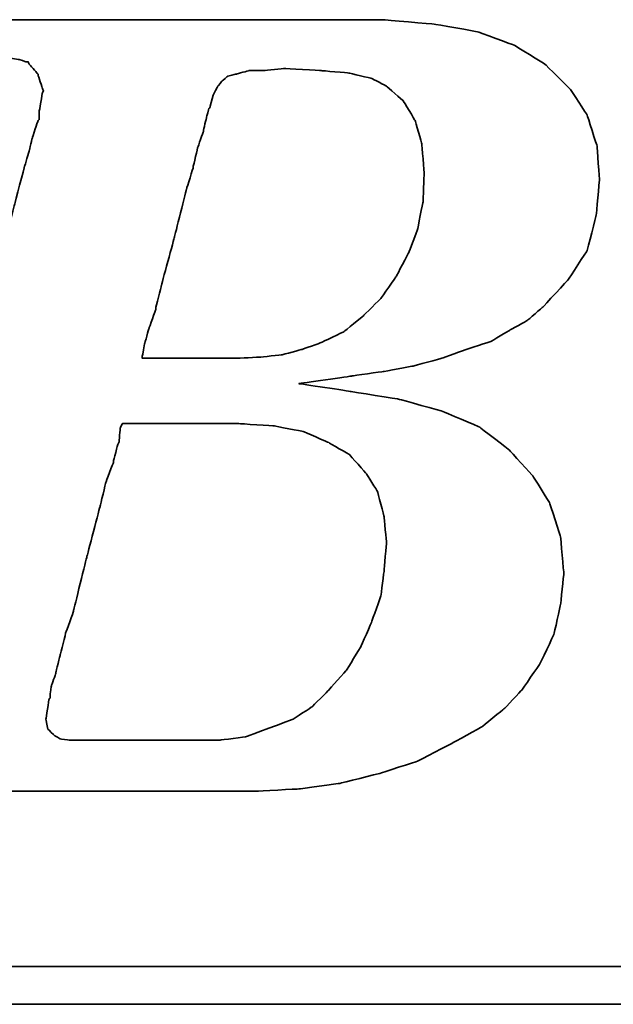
# Model space of a CAD drawing. Header units: inches. Extents: x 22 to 494, y 15 to 311.
# Tile 30 of 48: x 342.38 to 346.02, y 201.56 to 207.59. Entities that reach past the tile are written whole.
import ezdxf

# ---------------------------------------------------------------- set-up
doc = ezdxf.new("R2010")
doc.units = ezdxf.units.IN
doc.header["$LTSCALE"] = 0.4
doc.layers.add('DIM', color=4, linetype='Continuous')
doc.layers.add('layer 1', color=7, linetype='Continuous')

# ---------------------------------------------------------------- blocks, each defined once
blk = doc.blocks.new('TBI MOTION logo(完整正式版)')
at = {"layer": 'layer 1', "color": 22, "lineweight": 35}
for points, knots in [([(-64.65375, -6.86375), (-64.65375, -6.86375), (-64.84375, -7.29625), (-64.84375, -7.29625), (-64.84375, -7.29625), (-64.84375, -7.29625), (-64.86875, -7.34375), (-64.86875, -7.34375), (-64.86875, -7.34375), (-64.86875, -7.34375), (-64.86875, -7.36875), (-64.86875, -7.36875), (-64.86875, -7.36875), (-64.86875, -7.36875), (-65.15375, -7.65375), (-65.15375, -7.65375), (-65.15375, -7.65375), (-65.15375, -7.65375), (-65.17875, -7.65375), (-65.17875, -7.65375), (-65.17875, -7.65375), (-65.17875, -7.65375), (-65.20375, -7.67875), (-65.20375, -7.67875), (-65.20375, -7.67875), (-65.20375, -7.67875), (-65.58875, -7.87125), (-65.58875, -7.87125), (-65.58875, -7.87125), (-65.58875, -7.87125), (-65.63375, -7.87125), (-65.63375, -7.87125), (-65.63375, -7.87125), (-65.63375, -7.87125), (-65.65875, -7.89375), (-65.65875, -7.89375), (-65.65875, -7.89375), (-65.65875, -7.89375), (-66.09375, -7.94375), (-66.09375, -7.94375), (-66.09375, -7.94375), (-66.09375, -7.94375), (-66.11375, -7.94375), (-66.11375, -7.94375), (-66.11375, -7.94375), (-66.11375, -7.94375), (-66.16375, -7.94375), (-66.16375, -7.94375), (-66.16375, -7.94375), (-66.16375, -7.94375), (-66.30875, -7.94375), (-66.30875, -7.94375), (-66.30875, -7.94375), (-66.30875, -7.94375), (-66.69375, -7.94375), (-66.69375, -7.94375), (-66.69375, -7.94375), (-66.69375, -7.94375), (-67.07375, -7.94375), (-67.07375, -7.94375), (-67.07375, -7.94375), (-67.07375, -7.94375), (-67.12375, -7.94375), (-67.12375, -7.94375), (-67.12375, -7.94375), (-67.12375, -7.94375), (-67.12375, -7.96625), (-67.12375, -7.96625), (-67.12375, -7.96625), (-67.12375, -7.96625), (-67.14875, -7.99125), (-67.14875, -7.99125), (-67.14875, -7.99125), (-67.14875, -7.99125), (-67.24375, -8.34875), (-67.24375, -8.34875), (-67.24375, -8.34875), (-67.24375, -8.34875), (-67.31375, -8.68625), (-67.31375, -8.68625), (-67.31375, -8.68625), (-67.31375, -8.68625), (-67.26875, -8.68625), (-67.26875, -8.68625), (-67.26875, -8.68625), (-67.26875, -8.68625), (-67.07375, -8.68625), (-67.07375, -8.68625), (-67.07375, -8.68625), (-67.07375, -8.68625), (-66.54875, -8.68625), (-66.54875, -8.68625), (-66.54875, -8.68625), (-66.54875, -8.68625), (-65.82625, -8.68625), (-65.82625, -8.68625), (-65.82625, -8.68625), (-65.82625, -8.68625), (-65.01375, -8.68625), (-65.01375, -8.68625), (-65.01375, -8.68625), (-65.01375, -8.68625), (-64.05375, -8.68625), (-64.05375, -8.68625), (-64.05375, -8.68625), (-64.05375, -8.68625), (-62.08375, -8.68625), (-62.08375, -8.68625), (-62.08375, -8.68625), (-62.08375, -8.68625), (-60.06875, -8.68625), (-60.06875, -8.68625), (-60.06875, -8.68625), (-60.06875, -8.68625), (-59.10875, -8.68625), (-59.10875, -8.68625), (-59.10875, -8.68625), (-59.10875, -8.68625), (-58.29375, -8.68625), (-58.29375, -8.68625), (-58.29375, -8.68625), (-58.29375, -8.68625), (-57.57375, -8.68625), (-57.57375, -8.68625), (-57.57375, -8.68625), (-57.57375, -8.68625), (-57.04875, -8.68625), (-57.04875, -8.68625), (-57.04875, -8.68625), (-57.04875, -8.68625), (-56.85375, -8.68625), (-56.85375, -8.68625), (-56.85375, -8.68625), (-56.85375, -8.68625), (-56.70875, -8.68625), (-56.70875, -8.68625), (-56.70875, -8.68625), (-56.70875, -8.68625), (-56.61375, -8.68625), (-56.61375, -8.68625), (-56.61375, -8.68625), (-56.61375, -8.68625), (-56.56875, -8.68625), (-56.56875, -8.68625), (-56.56875, -8.68625), (-56.56875, -8.68625), (-55.65375, -8.63875), (-55.65375, -8.63875), (-55.65375, -8.63875), (-55.65375, -8.63875), (-54.76875, -8.51875), (-54.76875, -8.51875), (-54.76875, -8.51875), (-54.76875, -8.51875), (-53.90375, -8.30375), (-53.90375, -8.30375), (-53.90375, -8.30375), (-53.90375, -8.30375), (-53.08875, -8.03875), (-53.08875, -8.03875), (-53.08875, -8.03875), (-53.08875, -8.03875), (-52.34375, -7.65375), (-52.34375, -7.65375), (-52.34375, -7.65375), (-52.34375, -7.65375), (-51.69875, -7.29625), (-51.69875, -7.29625), (-51.69875, -7.29625), (-51.69875, -7.29625), (-51.21875, -6.91125), (-51.21875, -6.91125), (-51.21875, -6.91125), (-51.21875, -6.91125), (-50.83375, -6.50375), (-50.83375, -6.50375), (-50.83375, -6.50375), (-50.83375, -6.50375), (-50.44875, -5.94875), (-50.44875, -5.94875), (-50.44875, -5.94875), (-50.44875, -5.94875), (-50.13875, -5.30375), (-50.13875, -5.30375), (-50.13875, -5.30375), (-50.13875, -5.30375), (-49.99375, -4.65375), (-49.99375, -4.65375), (-49.99375, -4.65375), (-49.99375, -4.65375), (-49.92375, -3.98375), (-49.92375, -3.98375), (-49.92375, -3.98375), (-49.92375, -3.98375), (-49.99375, -3.19374), (-49.99375, -3.19374), (-49.99375, -3.19374), (-49.99375, -3.19374), (-50.23374, -2.44874), (-50.23374, -2.44874), (-50.23374, -2.44874), (-50.23374, -2.44874), (-50.59375, -1.87374), (-50.59375, -1.87374), (-50.59375, -1.87374), (-50.59375, -1.87374), (-51.09875, -1.31874), (-51.09875, -1.31874), (-51.09875, -1.31874), (-51.09875, -1.31874), (-51.74375, -0.81875), (-51.74375, -0.81875), (-51.74375, -0.81875), (-51.74375, -0.81875), (-52.53875, -0.48125), (-52.53875, -0.48125), (-52.53875, -0.48125), (-52.53875, -0.48125), (-53.47375, -0.21875), (-53.47375, -0.21875), (-53.47375, -0.21875), (-53.47375, -0.21875), (-54.52875, -0.04874), (-54.52875, -0.04874), (-54.52875, -0.04874), (-54.52875, -0.04874), (-55.65375, 0.12125), (-55.65375, 0.12125), (-55.65375, 0.12125), (-55.65375, 0.12125), (-54.50375, 0.28624), (-54.50375, 0.28624), (-54.50375, 0.28624), (-54.50375, 0.28624), (-53.83375, 0.38124), (-53.83375, 0.38124), (-53.83375, 0.38124), (-53.83375, 0.38124), (-53.18375, 0.50125), (-53.18375, 0.50125), (-53.18375, 0.50125), (-53.18375, 0.50125), (-52.55875, 0.66874), (-52.55875, 0.66874), (-52.55875, 0.66874), (-52.55875, 0.66874), (-52.03375, 0.86124), (-52.03375, 0.86124), (-52.03375, 0.86124), (-52.03375, 0.86124), (-51.50374, 1.03124), (-51.50374, 1.03124), (-51.50374, 1.03124), (-51.50374, 1.03124), (-51.09875, 1.27125), (-51.09875, 1.27125), (-51.09875, 1.27125), (-51.09875, 1.27125), (-50.71375, 1.48624), (-50.71375, 1.48624), (-50.71375, 1.48624), (-50.71375, 1.48624), (-50.37625, 1.77625), (-50.37625, 1.77625), (-50.37625, 1.77625), (-50.37625, 1.77625), (-49.82375, 2.37625), (-49.82375, 2.37625), (-49.82375, 2.37625), (-49.82375, 2.37625), (-49.41875, 2.99625), (-49.41875, 2.99625), (-49.41875, 2.99625), (-49.41875, 2.99625), (-49.22375, 3.76625), (-49.22375, 3.76625), (-49.22375, 3.76625), (-49.22375, 3.76625), (-49.15375, 4.50874), (-49.15375, 4.50874), (-49.15375, 4.50874), (-49.15375, 4.50874), (-49.20375, 5.25125), (-49.20375, 5.25125), (-49.20375, 5.25125), (-49.20375, 5.25125), (-49.41875, 5.92625), (-49.41875, 5.92625), (-49.41875, 5.92625), (-49.41875, 5.92625), (-49.77875, 6.47625), (-49.77875, 6.47625), (-49.77875, 6.47625), (-49.77875, 6.47625), (-50.33125, 7.02624), (-50.33125, 7.02624), (-50.33125, 7.02624), (-50.33125, 7.02624), (-51.00125, 7.43625), (-51.00125, 7.43625), (-51.00125, 7.43625), (-51.00125, 7.43625), (-51.79375, 7.72625), (-51.79375, 7.72625), (-51.79375, 7.72625), (-51.79375, 7.72625), (-52.72875, 7.89124), (-52.72875, 7.89124), (-52.72875, 7.89124), (-52.72875, 7.89124), (-53.83375, 7.98625), (-53.83375, 7.98625), (-53.83375, 7.98625), (-53.83375, 7.98625), (-53.92875, 7.98625), (-53.92875, 7.98625), (-53.92875, 7.98625), (-53.92875, 7.98625), (-54.26375, 7.98625), (-54.26375, 7.98625), (-54.26375, 7.98625), (-54.26375, 7.98625), (-54.74375, 7.98625), (-54.74375, 7.98625), (-54.74375, 7.98625), (-54.74375, 7.98625), (-55.36875, 7.98625), (-55.36875, 7.98625), (-55.36875, 7.98625), (-55.36875, 7.98625), (-56.13375, 7.98625), (-56.13375, 7.98625), (-56.13375, 7.98625), (-56.13375, 7.98625), (-56.94875, 7.98625), (-56.94875, 7.98625), (-56.94875, 7.98625), (-56.94875, 7.98625), (-58.77625, 7.98625), (-58.77625, 7.98625), (-58.77625, 7.98625), (-58.77625, 7.98625), (-60.59875, 7.98625), (-60.59875, 7.98625), (-60.59875, 7.98625), (-60.59875, 7.98625), (-61.41375, 7.98625), (-61.41375, 7.98625), (-61.41375, 7.98625), (-61.41375, 7.98625), (-62.17875, 7.98625), (-62.17875, 7.98625), (-62.17875, 7.98625), (-62.17875, 7.98625), (-62.80375, 7.98625), (-62.80375, 7.98625), (-62.80375, 7.98625), (-62.80375, 7.98625), (-63.30625, 7.98625), (-63.30625, 7.98625), (-63.30625, 7.98625), (-63.30625, 7.98625), (-63.57375, 7.98625), (-63.57375, 7.98625), (-63.57375, 7.98625), (-63.57375, 7.98625), (-63.57375, 7.96375), (-63.57375, 7.96375), (-63.57375, 7.96375), (-63.57375, 7.96375), (-63.59875, 7.94125), (-63.59875, 7.94125), (-63.59875, 7.94125), (-63.59875, 7.94125), (-63.69375, 7.55625), (-63.69375, 7.55625), (-63.69375, 7.55625), (-63.69375, 7.55625), (-63.76375, 7.24624), (-63.76375, 7.24624), (-63.76375, 7.24624), (-63.76375, 7.24624), (-63.23875, 7.24624), (-63.23875, 7.24624), (-63.23875, 7.24624), (-63.23875, 7.24624), (-62.75875, 7.24624), (-62.75875, 7.24624), (-62.75875, 7.24624), (-62.75875, 7.24624), (-62.61125, 7.24624), (-62.61125, 7.24624), (-62.61125, 7.24624), (-62.61125, 7.24624), (-62.56625, 7.24624), (-62.56625, 7.24624), (-62.56625, 7.24624), (-62.56625, 7.24624), (-62.22875, 7.24624), (-62.22875, 7.24624), (-62.22875, 7.24624), (-62.22875, 7.24624), (-62.20375, 7.24624), (-62.20375, 7.24624), (-62.20375, 7.24624), (-62.20375, 7.24624), (-62.17875, 7.21875), (-62.17875, 7.21875), (-62.17875, 7.21875), (-62.17875, 7.21875), (-61.96375, 7.17125), (-61.96375, 7.17125), (-61.96375, 7.17125), (-61.96375, 7.17125), (-61.72375, 7.12624), (-61.72375, 7.12624), (-61.72375, 7.12624), (-61.72375, 7.12624), (-61.70375, 7.12624), (-61.70375, 7.12624), (-61.70375, 7.12624), (-61.70375, 7.12624), (-61.55875, 7.07624), (-61.55875, 7.07624), (-61.55875, 7.07624), (-61.55875, 7.07624), (-61.50875, 7.07624), (-61.50875, 7.07624), (-61.50875, 7.07624), (-61.50875, 7.07624), (-61.48375, 7.02624), (-61.48375, 7.02624), (-61.48375, 7.02624), (-61.48375, 7.02624), (-61.31875, 6.83375), (-61.31875, 6.83375), (-61.31875, 6.83375), (-61.31875, 6.83375), (-61.29375, 6.81125), (-61.29375, 6.81125), (-61.29375, 6.81125), (-61.29375, 6.81125), (-61.29375, 6.78625), (-61.29375, 6.78625), (-61.29375, 6.78625), (-61.29375, 6.78625), (-61.19875, 6.50124), (-61.19875, 6.50124), (-61.19875, 6.50124), (-61.19875, 6.50124), (-61.17375, 6.45124), (-61.17375, 6.45124), (-61.17375, 6.45124), (-61.17375, 6.45124), (-61.19875, 6.40625), (-61.19875, 6.40625), (-61.19875, 6.40625), (-61.19875, 6.40625), (-61.26875, 5.99624), (-61.26875, 5.99624), (-61.26875, 5.99624), (-61.26875, 5.99624), (-61.26875, 5.85125), (-61.26875, 5.85125), (-61.26875, 5.85125), (-61.26875, 5.85125), (-61.26875, 5.82625), (-61.26875, 5.82625), (-61.26875, 5.82625), (-61.26875, 5.82625), (-61.29375, 5.80625), (-61.29375, 5.80625), (-61.29375, 5.80625), (-61.29375, 5.80625), (-61.34125, 5.66125), (-61.34125, 5.66125), (-61.34125, 5.66125), (-61.34125, 5.66125), (-61.41375, 5.44625), (-61.41375, 5.44625), (-61.41375, 5.44625), (-61.41375, 5.44625), (-61.48375, 5.15625), (-61.48375, 5.15625), (-61.48375, 5.15625), (-61.48375, 5.15625), (-61.58375, 4.82124), (-61.58375, 4.82124), (-61.58375, 4.82124), (-61.58375, 4.82124), (-61.79875, 4.00375), (-61.79875, 4.00375), (-61.79875, 4.00375), (-61.79875, 4.00375), (-62.05875, 2.99625), (-62.05875, 2.99625), (-62.05875, 2.99625), (-62.05875, 2.99625), (-62.34875, 1.91625), (-62.34875, 1.91625), (-62.34875, 1.91625), (-62.34875, 1.91625), (-62.97375, -0.41124), (-62.97375, -0.41124), (-62.97375, -0.41124), (-62.97375, -0.41124), (-63.59875, -2.75875), (-63.59875, -2.75875), (-63.59875, -2.75875), (-63.59875, -2.75875), (-63.88375, -3.86374), (-63.88375, -3.86374), (-63.88375, -3.86374), (-63.88375, -3.86374), (-64.14875, -4.82374), (-64.14875, -4.82374), (-64.14875, -4.82374), (-64.14875, -4.82374), (-64.36375, -5.64125), (-64.36375, -5.64125), (-64.36375, -5.64125), (-64.36375, -5.64125), (-64.43625, -5.97625), (-64.43625, -5.97625), (-64.43625, -5.97625), (-64.43625, -5.97625), (-64.50875, -6.28625), (-64.50875, -6.28625), (-64.50875, -6.28625), (-64.50875, -6.28625), (-64.50875, -6.30875), (-64.50875, -6.30875), (-64.50875, -6.30875), (-64.50875, -6.30875), (-64.57875, -6.50375), (-64.57875, -6.50375), (-64.57875, -6.50375), (-64.57875, -6.50375), (-64.62875, -6.69625), (-64.62875, -6.69625), (-64.62875, -6.69625), (-64.62875, -6.69625), (-64.62875, -6.76875), (-64.62875, -6.76875), (-64.62875, -6.76875), (-64.62875, -6.76875), (-64.62875, -6.81375), (-64.62875, -6.81375), (-64.62875, -6.81375), (-64.62875, -6.81375), (-64.62875, -6.83875), (-64.62875, -6.83875), (-64.62875, -6.83875), (-64.62875, -6.83875), (-64.65375, -6.86375), (-64.65375, -6.86375)], [0, 0, 0, 0, 0.00719424, 0.00719424, 0.00719424, 0.00719425, 0.01438849, 0.01438849, 0.01438849, 0.0143885, 0.02158273, 0.02158273, 0.02158273, 0.02158274, 0.02877698, 0.02877698, 0.02877698, 0.02877699, 0.03597122, 0.03597122, 0.03597122, 0.03597123, 0.04316547, 0.04316547, 0.04316547, 0.04316548, 0.05035971, 0.05035971, 0.05035971, 0.05035972, 0.05755396, 0.05755396, 0.05755396, 0.05755397, 0.0647482, 0.0647482, 0.0647482, 0.06474821, 0.07194245, 0.07194245, 0.07194245, 0.07194246, 0.07913669, 0.07913669, 0.07913669, 0.0791367, 0.08633094, 0.08633094, 0.08633094, 0.08633095, 0.09352518, 0.09352518, 0.09352518, 0.09352519, 0.10071942, 0.10071942, 0.10071942, 0.10071943, 0.10791367, 0.10791367, 0.10791367, 0.10791368, 0.11510791, 0.11510791, 0.11510791, 0.11510792, 0.12230216, 0.12230216, 0.12230216, 0.12230217, 0.1294964, 0.1294964, 0.1294964, 0.12949641, 0.13669065, 0.13669065, 0.13669065, 0.13669066, 0.14388489, 0.14388489, 0.14388489, 0.1438849, 0.15107914, 0.15107914, 0.15107914, 0.15107915, 0.15827338, 0.15827338, 0.15827338, 0.15827339, 0.16546763, 0.16546763, 0.16546763, 0.16546764, 0.17266187, 0.17266187, 0.17266187, 0.17266188, 0.17985612, 0.17985612, 0.17985612, 0.17985613, 0.18705036, 0.18705036, 0.18705036, 0.18705037, 0.1942446, 0.1942446, 0.1942446, 0.19424461, 0.20143885, 0.20143885, 0.20143885, 0.20143886, 0.20863309, 0.20863309, 0.20863309, 0.2086331, 0.21582734, 0.21582734, 0.21582734, 0.21582735, 0.22302158, 0.22302158, 0.22302158, 0.22302159, 0.23021583, 0.23021583, 0.23021583, 0.23021584, 0.23741007, 0.23741007, 0.23741007, 0.23741008, 0.24460432, 0.24460432, 0.24460432, 0.24460433, 0.25179856, 0.25179856, 0.25179856, 0.25179857, 0.25899281, 0.25899281, 0.25899281, 0.25899282, 0.26618705, 0.26618705, 0.26618705, 0.26618706, 0.27338129, 0.27338129, 0.27338129, 0.2733813, 0.28057554, 0.28057554, 0.28057554, 0.28057555, 0.28776978, 0.28776978, 0.28776978, 0.28776979, 0.29496403, 0.29496403, 0.29496403, 0.29496404, 0.30215827, 0.30215827, 0.30215827, 0.30215828, 0.30935252, 0.30935252, 0.30935252, 0.30935253, 0.31654676, 0.31654676, 0.31654676, 0.31654677, 0.32374101, 0.32374101, 0.32374101, 0.32374102, 0.33093525, 0.33093525, 0.33093525, 0.33093526, 0.3381295, 0.3381295, 0.3381295, 0.33812951, 0.34532374, 0.34532374, 0.34532374, 0.34532375, 0.35251799, 0.35251799, 0.35251799, 0.352518, 0.35971223, 0.35971223, 0.35971223, 0.35971224, 0.36690647, 0.36690647, 0.36690647, 0.36690648, 0.37410072, 0.37410072, 0.37410072, 0.37410073, 0.38129496, 0.38129496, 0.38129496, 0.38129497, 0.38848921, 0.38848921, 0.38848921, 0.38848922, 0.39568345, 0.39568345, 0.39568345, 0.39568346, 0.4028777, 0.4028777, 0.4028777, 0.40287771, 0.41007194, 0.41007194, 0.41007194, 0.41007195, 0.41726619, 0.41726619, 0.41726619, 0.4172662, 0.42446043, 0.42446043, 0.42446043, 0.42446044, 0.43165468, 0.43165468, 0.43165468, 0.43165469, 0.43884892, 0.43884892, 0.43884892, 0.43884893, 0.44604317, 0.44604317, 0.44604317, 0.44604318, 0.45323741, 0.45323741, 0.45323741, 0.45323742, 0.46043165, 0.46043165, 0.46043165, 0.46043166, 0.4676259, 0.4676259, 0.4676259, 0.46762591, 0.47482014, 0.47482014, 0.47482014, 0.47482015, 0.48201439, 0.48201439, 0.48201439, 0.4820144, 0.48920863, 0.48920863, 0.48920863, 0.48920864, 0.49640288, 0.49640288, 0.49640288, 0.49640289, 0.50359712, 0.50359712, 0.50359712, 0.50359713, 0.51079137, 0.51079137, 0.51079137, 0.51079138, 0.51798561, 0.51798561, 0.51798561, 0.51798562, 0.52517986, 0.52517986, 0.52517986, 0.52517987, 0.5323741, 0.5323741, 0.5323741, 0.53237411, 0.53956835, 0.53956835, 0.53956835, 0.53956836, 0.54676259, 0.54676259, 0.54676259, 0.5467626, 0.55395683, 0.55395683, 0.55395683, 0.55395684, 0.56115108, 0.56115108, 0.56115108, 0.56115109, 0.56834532, 0.56834532, 0.56834532, 0.56834533, 0.57553957, 0.57553957, 0.57553957, 0.57553958, 0.58273381, 0.58273381, 0.58273381, 0.58273382, 0.58992806, 0.58992806, 0.58992806, 0.58992807, 0.5971223, 0.5971223, 0.5971223, 0.59712231, 0.60431655, 0.60431655, 0.60431655, 0.60431656, 0.61151079, 0.61151079, 0.61151079, 0.6115108, 0.61870504, 0.61870504, 0.61870504, 0.61870505, 0.62589928, 0.62589928, 0.62589928, 0.62589929, 0.63309353, 0.63309353, 0.63309353, 0.63309354, 0.64028777, 0.64028777, 0.64028777, 0.64028778, 0.64748201, 0.64748201, 0.64748201, 0.64748202, 0.65467626, 0.65467626, 0.65467626, 0.65467627, 0.6618705, 0.6618705, 0.6618705, 0.66187051, 0.66906475, 0.66906475, 0.66906475, 0.66906476, 0.67625899, 0.67625899, 0.67625899, 0.676259, 0.68345324, 0.68345324, 0.68345324, 0.68345325, 0.69064748, 0.69064748, 0.69064748, 0.69064749, 0.69784173, 0.69784173, 0.69784173, 0.69784174, 0.70503597, 0.70503597, 0.70503597, 0.70503598, 0.71223022, 0.71223022, 0.71223022, 0.71223023, 0.71942446, 0.71942446, 0.71942446, 0.71942447, 0.72661871, 0.72661871, 0.72661871, 0.72661872, 0.73381295, 0.73381295, 0.73381295, 0.73381296, 0.74100719, 0.74100719, 0.74100719, 0.7410072, 0.74820144, 0.74820144, 0.74820144, 0.74820145, 0.75539568, 0.75539568, 0.75539568, 0.75539569, 0.76258993, 0.76258993, 0.76258993, 0.76258994, 0.76978417, 0.76978417, 0.76978417, 0.76978418, 0.77697842, 0.77697842, 0.77697842, 0.77697843, 0.78417266, 0.78417266, 0.78417266, 0.78417267, 0.79136691, 0.79136691, 0.79136691, 0.79136692, 0.79856115, 0.79856115, 0.79856115, 0.79856116, 0.8057554, 0.8057554, 0.8057554, 0.80575541, 0.81294964, 0.81294964, 0.81294964, 0.81294965, 0.82014388, 0.82014388, 0.82014388, 0.82014389, 0.82733813, 0.82733813, 0.82733813, 0.82733814, 0.83453237, 0.83453237, 0.83453237, 0.83453238, 0.84172662, 0.84172662, 0.84172662, 0.84172663, 0.84892086, 0.84892086, 0.84892086, 0.84892087, 0.85611511, 0.85611511, 0.85611511, 0.85611512, 0.86330935, 0.86330935, 0.86330935, 0.86330936, 0.8705036, 0.8705036, 0.8705036, 0.87050361, 0.87769784, 0.87769784, 0.87769784, 0.87769785, 0.88489209, 0.88489209, 0.88489209, 0.8848921, 0.89208633, 0.89208633, 0.89208633, 0.89208634, 0.89928058, 0.89928058, 0.89928058, 0.89928059, 0.90647482, 0.90647482, 0.90647482, 0.90647483, 0.91366906, 0.91366906, 0.91366906, 0.91366907, 0.92086331, 0.92086331, 0.92086331, 0.92086332, 0.92805755, 0.92805755, 0.92805755, 0.92805756, 0.9352518, 0.9352518, 0.9352518, 0.93525181, 0.94244604, 0.94244604, 0.94244604, 0.94244605, 0.94964029, 0.94964029, 0.94964029, 0.9496403, 0.95683453, 0.95683453, 0.95683453, 0.95683454, 0.96402878, 0.96402878, 0.96402878, 0.96402879, 0.97122302, 0.97122302, 0.97122302, 0.97122303, 0.97841727, 0.97841727, 0.97841727, 0.97841728, 0.98561151, 0.98561151, 0.98561151, 0.98561152, 0.99280576, 0.99280576, 0.99280576, 0.99280577, 1, 1, 1, 1]), ([(-57.50375, 6.35625), (-57.50375, 6.35625), (-57.57375, 6.11625), (-57.57375, 6.11625), (-57.57375, 6.11625), (-57.57375, 6.11625), (-57.57375, 6.09125), (-57.57375, 6.09125), (-57.57375, 6.09125), (-57.57375, 6.09125), (-57.59875, 6.06625), (-57.59875, 6.06625), (-57.59875, 6.06625), (-57.59875, 6.06625), (-57.64875, 5.87625), (-57.64875, 5.87625), (-57.64875, 5.87625), (-57.64875, 5.87625), (-57.71875, 5.58875), (-57.71875, 5.58875), (-57.71875, 5.58875), (-57.71875, 5.58875), (-57.71875, 5.56625), (-57.71875, 5.56625), (-57.71875, 5.56625), (-57.71875, 5.56625), (-57.83875, 5.23125), (-57.83875, 5.23125), (-57.83875, 5.23125), (-57.83875, 5.23125), (-57.93625, 4.82124), (-57.93625, 4.82124), (-57.93625, 4.82124), (-57.93625, 4.82124), (-57.93625, 4.79624), (-57.93625, 4.79624), (-57.93625, 4.79624), (-57.93625, 4.79624), (-58.07875, 4.34125), (-58.07875, 4.34125), (-58.07875, 4.34125), (-58.07875, 4.34125), (-58.34375, 3.28625), (-58.34375, 3.28625), (-58.34375, 3.28625), (-58.34375, 3.28625), (-58.62875, 2.23124), (-58.62875, 2.23124), (-58.62875, 2.23124), (-58.62875, 2.23124), (-58.74875, 1.75125), (-58.74875, 1.75125), (-58.74875, 1.75125), (-58.74875, 1.75125), (-58.74875, 1.72625), (-58.74875, 1.72625), (-58.74875, 1.72625), (-58.74875, 1.72625), (-58.89375, 1.31625), (-58.89375, 1.31625), (-58.89375, 1.31625), (-58.89375, 1.31625), (-58.98875, 0.98124), (-58.98875, 0.98124), (-58.98875, 0.98124), (-58.98875, 0.98124), (-59.03875, 0.71625), (-59.03875, 0.71625), (-59.03875, 0.71625), (-59.03875, 0.71625), (-59.03875, 0.66874), (-59.03875, 0.66874), (-59.03875, 0.66874), (-59.03875, 0.66874), (-58.91875, 0.66874), (-58.91875, 0.66874), (-58.91875, 0.66874), (-58.91875, 0.66874), (-58.53375, 0.66874), (-58.53375, 0.66874), (-58.53375, 0.66874), (-58.53375, 0.66874), (-58.10375, 0.66874), (-58.10375, 0.66874), (-58.10375, 0.66874), (-58.10375, 0.66874), (-57.66875, 0.66874), (-57.66875, 0.66874), (-57.66875, 0.66874), (-57.66875, 0.66874), (-57.33375, 0.66874), (-57.33375, 0.66874), (-57.33375, 0.66874), (-57.33375, 0.66874), (-57.09375, 0.66874), (-57.09375, 0.66874), (-57.09375, 0.66874), (-57.09375, 0.66874), (-56.99875, 0.66874), (-56.99875, 0.66874), (-56.99875, 0.66874), (-56.99875, 0.66874), (-56.49375, 0.69374), (-56.49375, 0.69374), (-56.49375, 0.69374), (-56.49375, 0.69374), (-56.01375, 0.74374), (-56.01375, 0.74374), (-56.01375, 0.74374), (-56.01375, 0.74374), (-55.58375, 0.86124), (-55.58375, 0.86124), (-55.58375, 0.86124), (-55.58375, 0.86124), (-55.17375, 1.00624), (-55.17375, 1.00624), (-55.17375, 1.00624), (-55.17375, 1.00624), (-54.67375, 1.24625), (-54.67375, 1.24625), (-54.67375, 1.24625), (-54.67375, 1.24625), (-54.26375, 1.58124), (-54.26375, 1.58124), (-54.26375, 1.58124), (-54.26375, 1.58124), (-53.87875, 1.96374), (-53.87875, 1.96374), (-53.87875, 1.96374), (-53.87875, 1.96374), (-53.54375, 2.44625), (-53.54375, 2.44625), (-53.54375, 2.44625), (-53.54375, 2.44625), (-53.27875, 2.95125), (-53.27875, 2.95125), (-53.27875, 2.95125), (-53.27875, 2.95125), (-53.08875, 3.45124), (-53.08875, 3.45124), (-53.08875, 3.45124), (-53.08875, 3.45124), (-52.96875, 4.05124), (-52.96875, 4.05124), (-52.96875, 4.05124), (-52.96875, 4.05124), (-52.94375, 4.65125), (-52.94375, 4.65125), (-52.94375, 4.65125), (-52.94375, 4.65125), (-52.99375, 5.30125), (-52.99375, 5.30125), (-52.99375, 5.30125), (-52.99375, 5.30125), (-53.13875, 5.80625), (-53.13875, 5.80625), (-53.13875, 5.80625), (-53.13875, 5.80625), (-53.39875, 6.23625), (-53.39875, 6.23625), (-53.39875, 6.23625), (-53.39875, 6.23625), (-53.75875, 6.54875), (-53.75875, 6.54875), (-53.75875, 6.54875), (-53.75875, 6.54875), (-54.07375, 6.71625), (-54.07375, 6.71625), (-54.07375, 6.71625), (-54.07375, 6.71625), (-54.57375, 6.83375), (-54.57375, 6.83375), (-54.57375, 6.83375), (-54.57375, 6.83375), (-55.17375, 6.88625), (-55.17375, 6.88625), (-55.17375, 6.88625), (-55.17375, 6.88625), (-55.96875, 6.93125), (-55.96875, 6.93125), (-55.96875, 6.93125), (-55.96875, 6.93125), (-56.39875, 6.88625), (-56.39875, 6.88625), (-56.39875, 6.88625), (-56.39875, 6.88625), (-56.42125, 6.88625), (-56.42125, 6.88625), (-56.42125, 6.88625), (-56.42125, 6.88625), (-56.73375, 6.88625), (-56.73375, 6.88625), (-56.73375, 6.88625), (-56.73375, 6.88625), (-56.99875, 6.81125), (-56.99875, 6.81125), (-56.99875, 6.81125), (-56.99875, 6.81125), (-57.02375, 6.81125), (-57.02375, 6.81125), (-57.02375, 6.81125), (-57.02375, 6.81125), (-57.18875, 6.76625), (-57.18875, 6.76625), (-57.18875, 6.76625), (-57.18875, 6.76625), (-57.30875, 6.66625), (-57.30875, 6.66625), (-57.30875, 6.66625), (-57.30875, 6.66625), (-57.40875, 6.54875), (-57.40875, 6.54875), (-57.40875, 6.54875), (-57.40875, 6.54875), (-57.50375, 6.35625), (-57.50375, 6.35625)], [0, 0, 0, 0, 0.01851852, 0.01851852, 0.01851852, 0.01851853, 0.03703704, 0.03703704, 0.03703704, 0.03703705, 0.05555556, 0.05555556, 0.05555556, 0.05555557, 0.07407407, 0.07407407, 0.07407407, 0.07407408, 0.09259259, 0.09259259, 0.09259259, 0.0925926, 0.11111111, 0.11111111, 0.11111111, 0.11111112, 0.12962963, 0.12962963, 0.12962963, 0.12962964, 0.14814815, 0.14814815, 0.14814815, 0.14814816, 0.16666667, 0.16666667, 0.16666667, 0.16666668, 0.18518519, 0.18518519, 0.18518519, 0.1851852, 0.2037037, 0.2037037, 0.2037037, 0.20370371, 0.22222222, 0.22222222, 0.22222222, 0.22222223, 0.24074074, 0.24074074, 0.24074074, 0.24074075, 0.25925926, 0.25925926, 0.25925926, 0.25925927, 0.27777778, 0.27777778, 0.27777778, 0.27777779, 0.2962963, 0.2962963, 0.2962963, 0.29629631, 0.31481481, 0.31481481, 0.31481481, 0.31481482, 0.33333333, 0.33333333, 0.33333333, 0.33333334, 0.35185185, 0.35185185, 0.35185185, 0.35185186, 0.37037037, 0.37037037, 0.37037037, 0.37037038, 0.38888889, 0.38888889, 0.38888889, 0.3888889, 0.40740741, 0.40740741, 0.40740741, 0.40740742, 0.42592593, 0.42592593, 0.42592593, 0.42592594, 0.44444444, 0.44444444, 0.44444444, 0.44444445, 0.46296296, 0.46296296, 0.46296296, 0.46296297, 0.48148148, 0.48148148, 0.48148148, 0.48148149, 0.5, 0.5, 0.5, 0.50000001, 0.51851852, 0.51851852, 0.51851852, 0.51851853, 0.53703704, 0.53703704, 0.53703704, 0.53703705, 0.55555556, 0.55555556, 0.55555556, 0.55555557, 0.57407407, 0.57407407, 0.57407407, 0.57407408, 0.59259259, 0.59259259, 0.59259259, 0.5925926, 0.61111111, 0.61111111, 0.61111111, 0.61111112, 0.62962963, 0.62962963, 0.62962963, 0.62962964, 0.64814815, 0.64814815, 0.64814815, 0.64814816, 0.66666667, 0.66666667, 0.66666667, 0.66666668, 0.68518519, 0.68518519, 0.68518519, 0.6851852, 0.7037037, 0.7037037, 0.7037037, 0.70370371, 0.72222222, 0.72222222, 0.72222222, 0.72222223, 0.74074074, 0.74074074, 0.74074074, 0.74074075, 0.75925926, 0.75925926, 0.75925926, 0.75925927, 0.77777778, 0.77777778, 0.77777778, 0.77777779, 0.7962963, 0.7962963, 0.7962963, 0.79629631, 0.81481481, 0.81481481, 0.81481481, 0.81481482, 0.83333333, 0.83333333, 0.83333333, 0.83333334, 0.85185185, 0.85185185, 0.85185185, 0.85185186, 0.87037037, 0.87037037, 0.87037037, 0.87037038, 0.88888889, 0.88888889, 0.88888889, 0.8888889, 0.90740741, 0.90740741, 0.90740741, 0.90740742, 0.92592593, 0.92592593, 0.92592593, 0.92592594, 0.94444444, 0.94444444, 0.94444444, 0.94444445, 0.96296296, 0.96296296, 0.96296296, 0.96296297, 0.98148148, 0.98148148, 0.98148148, 0.98148149, 1, 1, 1, 1]), ([(-61.03125, -6.57375), (-61.03125, -6.57375), (-61.03125, -6.67125), (-61.03125, -6.67125), (-61.03125, -6.67125), (-61.03125, -6.67125), (-61.05375, -6.69625), (-61.05375, -6.69625), (-61.05375, -6.69625), (-61.05375, -6.69625), (-61.12375, -7.12875), (-61.12375, -7.12875), (-61.12375, -7.12875), (-61.12375, -7.12875), (-61.07875, -7.34375), (-61.07875, -7.34375), (-61.07875, -7.34375), (-61.07875, -7.34375), (-60.93375, -7.48875), (-60.93375, -7.48875), (-60.93375, -7.48875), (-60.93375, -7.48875), (-60.81375, -7.55625), (-60.81375, -7.55625), (-60.81375, -7.55625), (-60.81375, -7.55625), (-60.62375, -7.58375), (-60.62375, -7.58375), (-60.62375, -7.58375), (-60.62375, -7.58375), (-60.30875, -7.58375), (-60.30875, -7.58375), (-60.30875, -7.58375), (-60.30875, -7.58375), (-59.97375, -7.58375), (-59.97375, -7.58375), (-59.97375, -7.58375), (-59.97375, -7.58375), (-59.87875, -7.58375), (-59.87875, -7.58375), (-59.87875, -7.58375), (-59.87875, -7.58375), (-59.63625, -7.58375), (-59.63625, -7.58375), (-59.63625, -7.58375), (-59.63625, -7.58375), (-58.96875, -7.58375), (-58.96875, -7.58375), (-58.96875, -7.58375), (-58.96875, -7.58375), (-58.29375, -7.58375), (-58.29375, -7.58375), (-58.29375, -7.58375), (-58.29375, -7.58375), (-58.05375, -7.58375), (-58.05375, -7.58375), (-58.05375, -7.58375), (-58.05375, -7.58375), (-57.98375, -7.58375), (-57.98375, -7.58375), (-57.98375, -7.58375), (-57.98375, -7.58375), (-57.35875, -7.58375), (-57.35875, -7.58375), (-57.35875, -7.58375), (-57.35875, -7.58375), (-56.78375, -7.50875), (-56.78375, -7.50875), (-56.78375, -7.50875), (-56.78375, -7.50875), (-56.27875, -7.31875), (-56.27875, -7.31875), (-56.27875, -7.31875), (-56.27875, -7.31875), (-55.77375, -7.12875), (-55.77375, -7.12875), (-55.77375, -7.12875), (-55.77375, -7.12875), (-55.36875, -6.86375), (-55.36875, -6.86375), (-55.36875, -6.86375), (-55.36875, -6.86375), (-55.00875, -6.50375), (-55.00875, -6.50375), (-55.00875, -6.50375), (-55.00875, -6.50375), (-54.62375, -6.06875), (-54.62375, -6.06875), (-54.62375, -6.06875), (-54.62375, -6.06875), (-54.31375, -5.56875), (-54.31375, -5.56875), (-54.31375, -5.56875), (-54.31375, -5.56875), (-54.07375, -5.01625), (-54.07375, -5.01625), (-54.07375, -5.01625), (-54.07375, -5.01625), (-53.87875, -4.46374), (-53.87875, -4.46374), (-53.87875, -4.46374), (-53.87875, -4.46374), (-53.80875, -3.91375), (-53.80875, -3.91375), (-53.80875, -3.91375), (-53.80875, -3.91375), (-53.75875, -3.31375), (-53.75875, -3.31375), (-53.75875, -3.31375), (-53.75875, -3.31375), (-53.80875, -2.75875), (-53.80875, -2.75875), (-53.80875, -2.75875), (-53.80875, -2.75875), (-53.95375, -2.20875), (-53.95375, -2.20875), (-53.95375, -2.20875), (-53.95375, -2.20875), (-54.19375, -1.82625), (-54.19375, -1.82625), (-54.19375, -1.82625), (-54.19375, -1.82625), (-54.55375, -1.41875), (-54.55375, -1.41875), (-54.55375, -1.41875), (-54.55375, -1.41875), (-55.00875, -1.15125), (-55.00875, -1.15125), (-55.00875, -1.15125), (-55.00875, -1.15125), (-55.56125, -0.91375), (-55.56125, -0.91375), (-55.56125, -0.91375), (-55.56125, -0.91375), (-56.18125, -0.79375), (-56.18125, -0.79375), (-56.18125, -0.79375), (-56.18125, -0.79375), (-56.94875, -0.74374), (-56.94875, -0.74374), (-56.94875, -0.74374), (-56.94875, -0.74374), (-56.99875, -0.74374), (-56.99875, -0.74374), (-56.99875, -0.74374), (-56.99875, -0.74374), (-57.09375, -0.74374), (-57.09375, -0.74374), (-57.09375, -0.74374), (-57.09375, -0.74374), (-57.38375, -0.74374), (-57.38375, -0.74374), (-57.38375, -0.74374), (-57.38375, -0.74374), (-57.76875, -0.74374), (-57.76875, -0.74374), (-57.76875, -0.74374), (-57.76875, -0.74374), (-58.24625, -0.74374), (-58.24625, -0.74374), (-58.24625, -0.74374), (-58.24625, -0.74374), (-58.72875, -0.74374), (-58.72875, -0.74374), (-58.72875, -0.74374), (-58.72875, -0.74374), (-59.20875, -0.74374), (-59.20875, -0.74374), (-59.20875, -0.74374), (-59.20875, -0.74374), (-59.46875, -0.74374), (-59.46875, -0.74374), (-59.46875, -0.74374), (-59.46875, -0.74374), (-59.51625, -0.83875), (-59.51625, -0.83875), (-59.51625, -0.83875), (-59.51625, -0.83875), (-59.54375, -1.15125), (-59.54375, -1.15125), (-59.54375, -1.15125), (-59.54375, -1.15125), (-59.56375, -1.17874), (-59.56375, -1.17874), (-59.56375, -1.17874), (-59.56375, -1.17874), (-59.66375, -1.55875), (-59.66375, -1.55875), (-59.66375, -1.55875), (-59.66375, -1.55875), (-59.66375, -1.58375), (-59.66375, -1.58375), (-59.66375, -1.58375), (-59.66375, -1.58375), (-59.82875, -2.01874), (-59.82875, -2.01874), (-59.82875, -2.01874), (-59.82875, -2.01874), (-59.94875, -2.52125), (-59.94875, -2.52125), (-59.94875, -2.52125), (-59.94875, -2.52125), (-60.23875, -3.62375), (-60.23875, -3.62375), (-60.23875, -3.62375), (-60.23875, -3.62375), (-60.52375, -4.77624), (-60.52375, -4.77624), (-60.52375, -4.77624), (-60.52375, -4.77624), (-60.52375, -4.79874), (-60.52375, -4.79874), (-60.52375, -4.79874), (-60.52375, -4.79874), (-60.69125, -5.25375), (-60.69125, -5.25375), (-60.69125, -5.25375), (-60.69125, -5.25375), (-60.81375, -5.73625), (-60.81375, -5.73625), (-60.81375, -5.73625), (-60.81375, -5.73625), (-60.90875, -6.11875), (-60.90875, -6.11875), (-60.90875, -6.11875), (-60.90875, -6.11875), (-60.90875, -6.14375), (-60.90875, -6.14375), (-60.90875, -6.14375), (-60.90875, -6.14375), (-61.00375, -6.40875), (-61.00375, -6.40875), (-61.00375, -6.40875), (-61.00375, -6.40875), (-61.03125, -6.57375), (-61.03125, -6.57375)], [0, 0, 0, 0, 0.01694915, 0.01694915, 0.01694915, 0.01694916, 0.03389831, 0.03389831, 0.03389831, 0.03389832, 0.05084746, 0.05084746, 0.05084746, 0.05084747, 0.06779661, 0.06779661, 0.06779661, 0.06779662, 0.08474576, 0.08474576, 0.08474576, 0.08474577, 0.10169492, 0.10169492, 0.10169492, 0.10169493, 0.11864407, 0.11864407, 0.11864407, 0.11864408, 0.13559322, 0.13559322, 0.13559322, 0.13559323, 0.15254237, 0.15254237, 0.15254237, 0.15254238, 0.16949153, 0.16949153, 0.16949153, 0.16949154, 0.18644068, 0.18644068, 0.18644068, 0.18644069, 0.20338983, 0.20338983, 0.20338983, 0.20338984, 0.22033898, 0.22033898, 0.22033898, 0.22033899, 0.23728814, 0.23728814, 0.23728814, 0.23728815, 0.25423729, 0.25423729, 0.25423729, 0.2542373, 0.27118644, 0.27118644, 0.27118644, 0.27118645, 0.28813559, 0.28813559, 0.28813559, 0.2881356, 0.30508475, 0.30508475, 0.30508475, 0.30508476, 0.3220339, 0.3220339, 0.3220339, 0.32203391, 0.33898305, 0.33898305, 0.33898305, 0.33898306, 0.3559322, 0.3559322, 0.3559322, 0.35593221, 0.37288136, 0.37288136, 0.37288136, 0.37288137, 0.38983051, 0.38983051, 0.38983051, 0.38983052, 0.40677966, 0.40677966, 0.40677966, 0.40677967, 0.42372881, 0.42372881, 0.42372881, 0.42372882, 0.44067797, 0.44067797, 0.44067797, 0.44067798, 0.45762712, 0.45762712, 0.45762712, 0.45762713, 0.47457627, 0.47457627, 0.47457627, 0.47457628, 0.49152542, 0.49152542, 0.49152542, 0.49152543, 0.50847458, 0.50847458, 0.50847458, 0.50847459, 0.52542373, 0.52542373, 0.52542373, 0.52542374, 0.54237288, 0.54237288, 0.54237288, 0.54237289, 0.55932203, 0.55932203, 0.55932203, 0.55932204, 0.57627119, 0.57627119, 0.57627119, 0.5762712, 0.59322034, 0.59322034, 0.59322034, 0.59322035, 0.61016949, 0.61016949, 0.61016949, 0.6101695, 0.62711864, 0.62711864, 0.62711864, 0.62711865, 0.6440678, 0.6440678, 0.6440678, 0.64406781, 0.66101695, 0.66101695, 0.66101695, 0.66101696, 0.6779661, 0.6779661, 0.6779661, 0.67796611, 0.69491525, 0.69491525, 0.69491525, 0.69491526, 0.71186441, 0.71186441, 0.71186441, 0.71186442, 0.72881356, 0.72881356, 0.72881356, 0.72881357, 0.74576271, 0.74576271, 0.74576271, 0.74576272, 0.76271186, 0.76271186, 0.76271186, 0.76271187, 0.77966102, 0.77966102, 0.77966102, 0.77966103, 0.79661017, 0.79661017, 0.79661017, 0.79661018, 0.81355932, 0.81355932, 0.81355932, 0.81355933, 0.83050847, 0.83050847, 0.83050847, 0.83050848, 0.84745763, 0.84745763, 0.84745763, 0.84745764, 0.86440678, 0.86440678, 0.86440678, 0.86440679, 0.88135593, 0.88135593, 0.88135593, 0.88135594, 0.89830508, 0.89830508, 0.89830508, 0.89830509, 0.91525424, 0.91525424, 0.91525424, 0.91525425, 0.93220339, 0.93220339, 0.93220339, 0.9322034, 0.94915254, 0.94915254, 0.94915254, 0.94915255, 0.96610169, 0.96610169, 0.96610169, 0.9661017, 0.98305085, 0.98305085, 0.98305085, 0.98305086, 1, 1, 1, 1]), ([(75.90875, -9.47875), (75.90875, -9.47875), (75.90875, -12.28625), (75.90875, -12.28625), (75.90875, -12.28625), (75.90875, -12.28625), (75.90875, -12.47875), (75.90875, -12.47875), (75.90875, -12.47875), (75.90875, -12.47875), (75.71625, -12.47875), (75.71625, -12.47875), (75.71625, -12.47875), (75.71625, -12.47875), (-88.32875, -12.47875), (-88.32875, -12.47875), (-88.32875, -12.47875), (-88.32875, -12.47875), (-88.32875, -13.29375), (-88.32875, -13.29375), (-88.32875, -13.29375), (-88.32875, -13.29375), (82.89125, -13.29375), (82.89125, -13.29375), (82.89125, -13.29375), (82.89125, -13.29375), (75.90875, -9.47875), (75.90875, -9.47875)], [0, 0, 0, 0, 0.14285714, 0.14285714, 0.14285714, 0.14285715, 0.28571429, 0.28571429, 0.28571429, 0.2857143, 0.42857143, 0.42857143, 0.42857143, 0.42857144, 0.57142857, 0.57142857, 0.57142857, 0.57142858, 0.71428571, 0.71428571, 0.71428571, 0.71428572, 0.85714286, 0.85714286, 0.85714286, 0.85714287, 1, 1, 1, 1])]:
    blk.add_open_spline(points, degree=3, knots=knots, dxfattribs=at)

msp = doc.modelspace()

# ---------------------------------------------------------------- block references
at = {"layer": 'DIM', "xscale": 0.2835000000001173, "yscale": 0.2835000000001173, "zscale": 0.2835000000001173}
msp.add_blockref('TBI MOTION logo(完整正式版)', (359.8657, 205.3238), dxfattribs=at)

doc.saveas('drawing.dxf')
